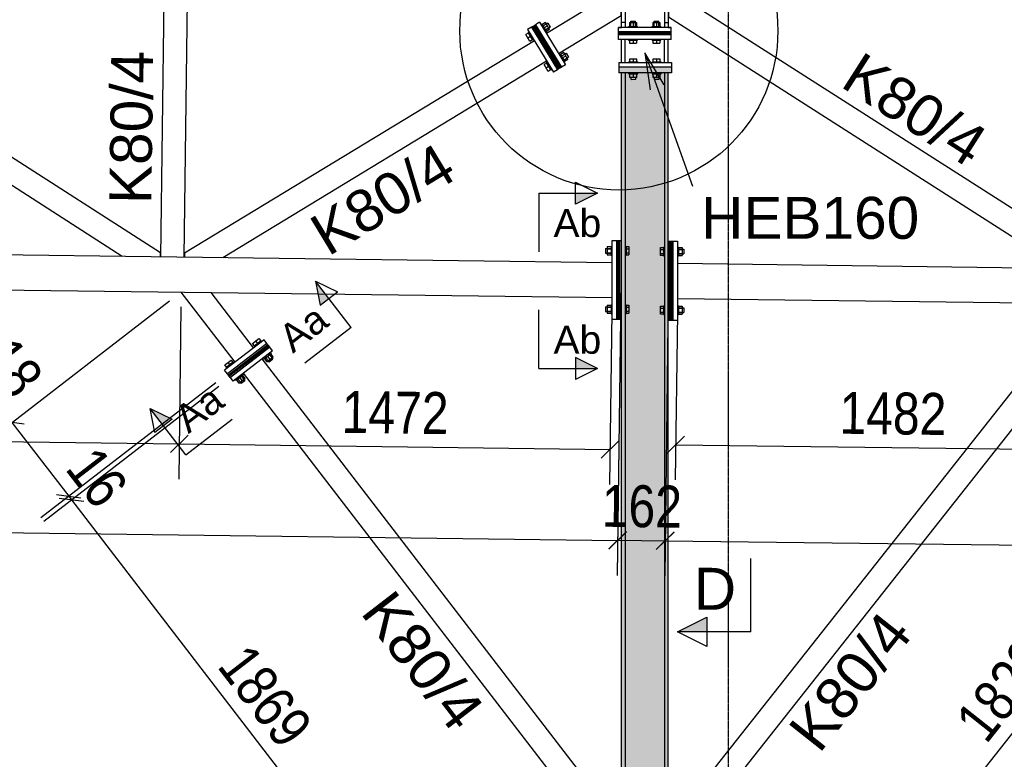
# Model space of a CAD drawing. Header units: millimetres. Extents: x 30 to 208467, y 44 to 15445.
# Tile 22 of 61: x 95653 to 99018, y 7315 to 9841. Entities that reach past the tile are written whole.
import ezdxf

# ---------------------------------------------------------------- set-up
doc = ezdxf.new("R2010")
doc.units = ezdxf.units.MM
doc.linetypes.add('DXK_LINE_DOT3', pattern=[5.9187, 2.979, -0.9799, 0.9799, -0.9799])
doc.styles.add('Arial', font='ARIAL.TTF', dxfattribs={"height": 0.2})
doc.styles.add('Arial Narrow', font='ARIALN.TTF', dxfattribs={"height": 0.2})

# ---------------------------------------------------------------- blocks, each defined once
blk = doc.blocks.new('Part-29275 - 29209')
at = {"color": 7}
for p, q in [((97901.2, 9009.5), (99346.6, 8991.1)), ((97901.2, 8889.5), (109069.4, 8747.5))]:
    blk.add_line(p, q, dxfattribs=at)
blk = doc.blocks.new('Bolt-29676 - 29209')
at = {"color": 7}
for p, q in [((97438.2, 9826), (97434.8, 9823.9)), ((97438.2, 9826), (97453.8, 9800.3)), ((97458.1, 9829.9), (97438.4, 9817.9)), ((97450.1, 9831.4), (97439, 9824.7)), ((97464.1, 9808.4), (97450.1, 9831.4)), ((97458.1, 9829.9), (97466.4, 9816.2)), ((97391.1, 9795.6), (97382.6, 9790.5)), ((97393.8, 9799), (97390.4, 9796.9)), ((97390.4, 9796.9), (97405.9, 9771.3)), ((97397.4, 9793), (97394, 9790.9)), ((97423.9, 9809.1), (97424.8, 9809.6)), ((97423.9, 9809.1), (97424.8, 9809.6)), ((97432.2, 9795.4), (97433.1, 9795.9)), ((97432.2, 9795.4), (97433.1, 9795.9)), ((97457.1, 9819.9), (97446, 9813.2)), ((97446.7, 9804.2), (97466.4, 9816.2)), ((97466.4, 9816.2), (97446.7, 9804.2)), ((97453.8, 9800.3), (97450.4, 9798.3)), ((97464.1, 9808.4), (97453, 9801.6)), ((97396.6, 9767.4), (97382.6, 9790.5)), ((97398.1, 9784.1), (97389.6, 9778.9)), ((97405.1, 9772.6), (97396.6, 9767.4)), ((97405.7, 9779.3), (97402.3, 9777.3)), ((97409.3, 9773.4), (97405.9, 9771.3)), ((97500.7, 9715.3), (97520.4, 9727.3)), ((97500.7, 9715.3), (97520.4, 9727.3)), ((97512.4, 9728.9), (97501.3, 9722.1)), ((97526.4, 9705.8), (97512.4, 9728.9)), ((97520.4, 9727.3), (97528.7, 9713.6)), ((97453.4, 9693.1), (97444.8, 9687.9)), ((97456, 9696.4), (97452.6, 9694.3)), ((97452.6, 9694.3), (97468.2, 9668.7)), ((97486.2, 9706.5), (97487, 9707)), ((97486.2, 9706.5), (97487, 9707)), ((97494.5, 9692.8), (97495.3, 9693.4)), ((97494.5, 9692.8), (97495.3, 9693.4)), ((97500.5, 9723.4), (97497.1, 9721.3)), ((97500.5, 9723.4), (97516.1, 9697.8)), ((97519.4, 9717.3), (97508.3, 9710.6)), ((97509, 9701.7), (97528.7, 9713.6)), ((97509, 9701.7), (97528.7, 9713.6)), ((97516.1, 9697.8), (97512.6, 9695.7)), ((97526.4, 9705.8), (97515.3, 9699)), ((97458.9, 9664.8), (97444.8, 9687.9)), ((97460.4, 9681.5), (97451.9, 9676.3)), ((97459.7, 9690.4), (97456.3, 9688.4)), ((97467.4, 9670), (97458.9, 9664.8)), ((97468, 9676.8), (97464.6, 9674.7)), ((97471.6, 9670.8), (97468.2, 9668.7))]:
    blk.add_line(p, q, dxfattribs=at)
blk = doc.blocks.new('Part-29793 - 29209')
at = {"color": 7}
for p, q in [((97880.2, 9084.5), (97885.2, 9084.5)), ((97880.2, 8814.5), (97880.2, 9084.5)), ((97885.2, 9084.5), (97885.2, 8814.5)), ((97885.2, 8814.5), (97880.2, 8814.5))]:
    blk.add_line(p, q, dxfattribs=at)
blk = doc.blocks.new('Part-29212 - 29209')
blk.add_hatch(color=96).paths.add_polyline_path([(97869.2, 9659.9), (97856.2, 9659.9), (97725.8, 9659.7), (97722.2, 9659.7), (97709.2, 9659.7), (97709.2, 6654.4), (97709.2, 6675.6), (97722.2, 6675.6), (97722.2, 6665.5), (97856.2, 6665.5), (97856.2, 6675.6), (97869.2, 6675.6)])
at = {"color": 96}
for p, q in [((97709.2, 6675.6), (97709.2, 9659.7)), ((97722.2, 9659.7), (97722.2, 6675.6)), ((97856.2, 9659.9), (97856.2, 6675.6)), ((97869.2, 6675.6), (97869.2, 9659.9)), ((97722.2, 6675.6), (97709.2, 6675.6)), ((97722.2, 6665.5), (97856.2, 6665.5)), ((97856.2, 6675.6), (97869.2, 6675.6))]:
    blk.add_line(p, q, dxfattribs=at)
blk = doc.blocks.new('Part-29294 - 29209')
at = {"color": 7}
for p, q in [((96135.4, 9031.9), (96146.6, 9911.9)), ((96215.4, 9030.9), (96226.6, 9910.8))]:
    blk.add_line(p, q, dxfattribs=at)
blk = doc.blocks.new('Part-30322 - 29209')
at = {"color": 7}
for p, q in [((97700.2, 9694.7), (97709.2, 9694.7)), ((97700.2, 9694.7), (97700.2, 9694.7)), ((97869.2, 9694.9), (97880.2, 9695)), ((97880.2, 9695), (97880.2, 9695))]:
    blk.add_line(p, q, dxfattribs=at)
blk = doc.blocks.new('Part-29302 - 29209')
at = {"color": 7}
for p, q in [((94626.2, 9930.2), (94626.1, 9918.4)), ((94758.4, 9928.5), (94626.2, 9930.2)), ((96134.6, 9044.7), (94758.4, 9928.5)), ((94626.1, 9918.4), (96003.8, 9033.6)), ((96134.4, 9031.9), (96134.6, 9044.7))]:
    blk.add_line(p, q, dxfattribs=at)
blk = doc.blocks.new('Part-29389 - 29209')
at = {"color": 7}
for p, q in [((97709.1, 9815.3), (97709.1, 9892)), ((97709.1, 9892), (97722.1, 9892)), ((97722.1, 9892), (97722.1, 9815.3)), ((97856.1, 9890.1), (97869.1, 9890)), ((97856.1, 9890.1), (97856.1, 9815.3)), ((97869.1, 9890), (97869.1, 9815.3)), ((97722.1, 9832), (97709.1, 9832)), ((97856.1, 9832), (97869.1, 9832))]:
    blk.add_line(p, q, dxfattribs=at)
blk = doc.blocks.new('Part-29417 - 29209')
blk.add_hatch(color=96).paths.add_polyline_path([(97700.2, 9659.7), (97880.2, 9660), (97880.2, 9680), (97700.2, 9679.7)])
at = {"color": 96}
for p, q in [((97700.2, 9679.7), (97880.2, 9680)), ((97700.2, 9679.7), (97700.2, 9679.7)), ((97700.2, 9679.7), (97700.2, 9659.7)), ((97880.2, 9660), (97700.2, 9659.7)), ((97880.2, 9680), (97880.2, 9680)), ((97880.2, 9680), (97880.2, 9660))]:
    blk.add_line(p, q, dxfattribs=at)
blk = doc.blocks.new('Bolt-29418 - 29209')
at = {"color": 7}
for p, q in [((97741.7, 9659.5), (97741.7, 9659.7)), ((97741.7, 9659.5), (97741.7, 9659.7)), ((97741.7, 9659.5), (97759.7, 9659.6)), ((97742.1, 9659.5), (97741.7, 9659.5)), ((97759.7, 9659.6), (97759.7, 9659.8)), ((97759.7, 9659.6), (97759.7, 9659.8)), ((97821.7, 9659.8), (97827.9, 9659.9)), ((97821.7, 9659.9), (97821.7, 9659.8)), ((97821.7, 9659.8), (97821.7, 9659.9)), ((97822.1, 9659.8), (97821.7, 9659.8))]:
    blk.add_line(p, q, dxfattribs=at)
blk = doc.blocks.new('Part-29421 - 29209')
at = {"color": 7}
for p, q in [((97602.7, 7226.8), (96481.8, 8682.5)), ((97539.3, 7178), (96418.4, 8633.7))]:
    blk.add_line(p, q, dxfattribs=at)
blk = doc.blocks.new('Part-29422 - 29209')
at = {"color": 7}
for p, q in [((96389.2, 8671.8), (96204.9, 8911)), ((96452.6, 8720.6), (96306.9, 8909.7))]:
    blk.add_line(p, q, dxfattribs=at)
blk = doc.blocks.new('Part-30488 - 29209')
at = {"color": 7}
blk.add_line((97879.1, 9789.3), (97879.2, 9789.3), dxfattribs=at)
blk = doc.blocks.new('Part-29429 - 29209')
at = {"color": 7}
for p, q in [((96488.2, 8748), (96353.5, 8644.3)), ((96498, 8735.3), (96363.3, 8631.6)), ((96498, 8735.3), (96488.2, 8748)), ((96363.3, 8631.6), (96353.5, 8644.3))]:
    blk.add_line(p, q, dxfattribs=at)
blk = doc.blocks.new('Part-29430 - 29209')
at = {"color": 7}
for p, q in [((96507.7, 8722.7), (96373, 8618.9)), ((96517.5, 8710), (96507.7, 8722.7)), ((96517.5, 8710), (96382.8, 8606.3)), ((96382.8, 8606.3), (96373, 8618.9))]:
    blk.add_line(p, q, dxfattribs=at)
blk = doc.blocks.new('Bolt-29431 - 29209')
at = {"color": 7}
for p, q in [((96449.2, 8735.6), (96470.6, 8752.1)), ((96470.6, 8752.1), (96476.7, 8744.2)), ((96455.3, 8727.7), (96449.2, 8735.6)), ((96477.8, 8745.1), (96454.1, 8726.8)), ((96454.1, 8726.8), (96456.5, 8723.6)), ((96459.6, 8731.1), (96462.1, 8727.9)), ((96459.9, 8743.9), (96466, 8735.9)), ((96474.7, 8737.6), (96472.3, 8740.8)), ((96474.7, 8737.6), (96472.3, 8740.8)), ((96477.8, 8745.1), (96480.3, 8741.9)), ((96481.6, 8702.5), (96481, 8703.3)), ((96481, 8703.3), (96481.6, 8702.5)), ((96485.8, 8685.6), (96488.2, 8682.4)), ((96512, 8700.7), (96488.2, 8682.4)), ((96489.4, 8683.3), (96497.4, 8673)), ((96491.3, 8689.8), (96505.4, 8671.6)), ((96494.3, 8712.3), (96493.7, 8713.1)), ((96494.3, 8712.3), (96493.7, 8713.1)), ((96497.4, 8673), (96518.8, 8689.5)), ((96500.1, 8691.6), (96508.1, 8681.3)), ((96504, 8699.6), (96518.1, 8681.4)), ((96518.1, 8681.4), (96505.4, 8671.6)), ((96509.6, 8703.9), (96512, 8700.7)), ((96518.8, 8689.5), (96510.8, 8699.8)), ((96354.1, 8662.4), (96375.5, 8678.9)), ((96360.2, 8654.5), (96354.1, 8662.4)), ((96382.8, 8671.9), (96359, 8653.6)), ((96359, 8653.6), (96361.4, 8650.4)), ((96364.5, 8657.8), (96367, 8654.7)), ((96364.8, 8670.6), (96370.9, 8662.7)), ((96375.5, 8678.9), (96381.6, 8671)), ((96377.2, 8667.6), (96379.7, 8664.4)), ((96382.8, 8671.9), (96385.2, 8668.7)), ((96386.5, 8629.3), (96385.9, 8630.1)), ((96386.5, 8629.3), (96385.9, 8630.1)), ((96416.9, 8627.5), (96393.2, 8609.2)), ((96396.3, 8616.6), (96410.3, 8598.4)), ((96399.2, 8639.1), (96398.6, 8639.9)), ((96399.2, 8639.1), (96398.6, 8639.9)), ((96402.3, 8599.8), (96423.7, 8616.3)), ((96405, 8618.4), (96413, 8608.1)), ((96408.9, 8626.4), (96423, 8608.2)), ((96414.5, 8630.7), (96416.9, 8627.5)), ((96423.7, 8616.3), (96415.7, 8626.6)), ((96390.7, 8612.4), (96393.2, 8609.2)), ((96394.3, 8610.1), (96402.3, 8599.8)), ((96423, 8608.2), (96410.3, 8598.4))]:
    blk.add_line(p, q, dxfattribs=at)
blk = doc.blocks.new('Bolt-30490 - 29209')
at = {"color": 7}
for p, q in [((97741.1, 9799.3), (97741.1, 9800.3)), ((97741.1, 9799.3), (97741.1, 9800.3)), ((97757.1, 9799.3), (97757.1, 9800.3)), ((97757.1, 9799.3), (97757.1, 9800.3)), ((97821.1, 9799.3), (97821.1, 9800.3)), ((97821.1, 9799.3), (97821.1, 9800.3)), ((97837.1, 9799.3), (97837.1, 9800.3)), ((97837.1, 9799.3), (97837.1, 9800.3))]:
    blk.add_line(p, q, dxfattribs=at)
blk = doc.blocks.new('Part-29453 - 29209')
at = {"color": 7}
for p, q in [((92989.8, 9071.9), (97677.2, 9012.3)), ((92953.9, 8952.4), (97677.2, 8892.3))]:
    blk.add_line(p, q, dxfattribs=at)
blk = doc.blocks.new('Part-29463 - 29209')
at = {"color": 7}
for p, q in [((97677.2, 8817.3), (97677.2, 9087.3)), ((97677.2, 9087.3), (97693.2, 9087.3)), ((97693.2, 9087.3), (97693.2, 8817.3)), ((97693.2, 8817.3), (97677.2, 8817.3))]:
    blk.add_line(p, q, dxfattribs=at)
blk = doc.blocks.new('Part-29464 - 29209')
at = {"color": 7}
for p, q in [((97693.2, 8817.3), (97693.2, 9087.3)), ((97693.2, 9087.3), (97698.2, 9087.3)), ((97698.2, 9087.3), (97698.2, 8817.3)), ((97698.2, 8817.3), (97693.2, 8817.3))]:
    blk.add_line(p, q, dxfattribs=at)
blk = doc.blocks.new('Part-29465 - 29209')
at = {"color": 7}
for p, q in [((97698.2, 8817.3), (97698.2, 9087.3)), ((97698.2, 9087.3), (97703.2, 9087.3)), ((97703.2, 9087.3), (97703.2, 8817.3)), ((97703.2, 8817.3), (97698.2, 8817.3))]:
    blk.add_line(p, q, dxfattribs=at)
blk = doc.blocks.new('Part-29466 - 29209')
at = {"color": 7}
for p, q in [((97703.2, 8817.3), (97703.2, 9087.3)), ((97703.2, 9087.3), (97708.2, 9087.3)), ((97708.2, 9087.3), (97708.2, 8817.3)), ((97708.2, 8817.3), (97703.2, 8817.3))]:
    blk.add_line(p, q, dxfattribs=at)
blk = doc.blocks.new('Bolt-29467 - 29209')
at = {"color": 7}
for p, q in [((97655.2, 9060.3), (97655.2, 9044.3)), ((97655.2, 9060.3), (97677.2, 9060.3)), ((97661.2, 9066.2), (97661.2, 9038.5)), ((97661.2, 9066.2), (97674.2, 9066.2)), ((97661.2, 9059.2), (97674.2, 9059.2)), ((97674.2, 9067.3), (97674.2, 9037.3)), ((97674.2, 9067.3), (97677.2, 9067.3)), ((97708.2, 9060.3), (97709.2, 9060.3)), ((97709.2, 9060.3), (97708.2, 9060.3)), ((97722.2, 9067.3), (97725.2, 9067.3)), ((97722.2, 9060.3), (97725.2, 9060.3)), ((97725.2, 9067.3), (97725.2, 9037.3)), ((97725.2, 9066.2), (97735.2, 9066.2)), ((97725.2, 9059.2), (97735.2, 9059.2)), ((97735.2, 9066.2), (97735.2, 9038.5)), ((97655.2, 9044.3), (97677.2, 9044.3)), ((97661.2, 9045.4), (97674.2, 9045.4)), ((97661.2, 9038.5), (97674.2, 9038.5)), ((97674.2, 9037.3), (97677.2, 9037.3)), ((97708.2, 9044.3), (97709.2, 9044.3)), ((97708.2, 9044.3), (97709.2, 9044.3)), ((97722.2, 9044.3), (97725.2, 9044.3)), ((97722.2, 9037.3), (97725.2, 9037.3)), ((97725.2, 9045.4), (97735.2, 9045.4)), ((97725.2, 9038.5), (97735.2, 9038.5)), ((97655.2, 8860.3), (97655.2, 8844.3)), ((97655.2, 8860.3), (97677.2, 8860.3)), ((97661.2, 8866.2), (97661.2, 8838.5)), ((97661.2, 8866.2), (97674.2, 8866.2)), ((97661.2, 8859.2), (97674.2, 8859.2)), ((97674.2, 8867.3), (97674.2, 8837.3)), ((97674.2, 8867.3), (97677.2, 8867.3)), ((97708.2, 8860.3), (97709.2, 8860.3)), ((97708.2, 8860.3), (97709.2, 8860.3)), ((97722.2, 8867.3), (97725.2, 8867.3)), ((97722.2, 8860.3), (97725.2, 8860.3)), ((97725.2, 8867.3), (97725.2, 8837.3)), ((97725.2, 8866.2), (97735.2, 8866.2)), ((97725.2, 8859.2), (97735.2, 8859.2)), ((97735.2, 8866.2), (97735.2, 8838.5)), ((97655.2, 8844.3), (97677.2, 8844.3)), ((97661.2, 8845.4), (97674.2, 8845.4)), ((97661.2, 8838.5), (97674.2, 8838.5)), ((97674.2, 8837.3), (97677.2, 8837.3)), ((97708.2, 8844.3), (97709.2, 8844.3)), ((97708.2, 8844.3), (97709.2, 8844.3)), ((97722.2, 8844.3), (97725.2, 8844.3)), ((97722.2, 8837.3), (97725.2, 8837.3)), ((97725.2, 8845.4), (97735.2, 8845.4)), ((97725.2, 8838.5), (97735.2, 8838.5))]:
    blk.add_line(p, q, dxfattribs=at)
blk = doc.blocks.new('Bolt-30349 - 29209')
at = {"color": 7}
for p, q in [((97655.2, 9060.3), (97655.2, 9044.3)), ((97655.2, 9060.3), (97677.2, 9060.3)), ((97661.2, 9066.2), (97661.2, 9038.5)), ((97661.2, 9066.2), (97674.2, 9066.2)), ((97661.2, 9059.2), (97674.2, 9059.2)), ((97674.2, 9067.3), (97674.2, 9037.3)), ((97674.2, 9067.3), (97677.2, 9067.3)), ((97708.2, 9060.3), (97709.2, 9060.3)), ((97709.2, 9060.3), (97708.2, 9060.3)), ((97655.2, 9044.3), (97677.2, 9044.3)), ((97661.2, 9045.4), (97674.2, 9045.4)), ((97661.2, 9038.5), (97674.2, 9038.5)), ((97674.2, 9037.3), (97677.2, 9037.3)), ((97708.2, 9044.3), (97709.2, 9044.3)), ((97708.2, 9044.3), (97709.2, 9044.3)), ((97655.2, 8860.3), (97655.2, 8844.3)), ((97655.2, 8860.3), (97677.2, 8860.3)), ((97661.2, 8866.2), (97661.2, 8838.5)), ((97661.2, 8866.2), (97674.2, 8866.2)), ((97661.2, 8859.2), (97674.2, 8859.2)), ((97674.2, 8867.3), (97674.2, 8837.3)), ((97674.2, 8867.3), (97677.2, 8867.3)), ((97708.2, 8860.3), (97709.2, 8860.3)), ((97708.2, 8860.3), (97709.2, 8860.3)), ((97655.2, 8844.3), (97677.2, 8844.3)), ((97661.2, 8845.4), (97674.2, 8845.4)), ((97661.2, 8838.5), (97674.2, 8838.5)), ((97674.2, 8837.3), (97677.2, 8837.3)), ((97708.2, 8844.3), (97709.2, 8844.3)), ((97708.2, 8844.3), (97709.2, 8844.3))]:
    blk.add_line(p, q, dxfattribs=at)
blk = doc.blocks.new('Part-30486 - 29209')
at = {"color": 7}
blk.add_line((97699.1, 9799.3), (97879.1, 9799.3), dxfattribs=at)
blk = doc.blocks.new('Part-30489 - 29209')
at = {"color": 7}
for p, q in [((97699.1, 9815.3), (97709.1, 9815.3)), ((97869.1, 9815.3), (97879.1, 9815.3))]:
    blk.add_line(p, q, dxfattribs=at)
blk = doc.blocks.new('Part-29606 - 29209')
at = {"color": 7}
for p, q in [((97961.9, 9887.8), (97870.1, 9888.9)), ((97870.1, 9888.9), (97870.1, 9851.5)), ((99345.8, 9003.7), (97961.9, 9887.8)), ((97870.1, 9851.5), (99214.2, 8992.8)), ((99345.6, 8991.1), (99345.8, 9003.7))]:
    blk.add_line(p, q, dxfattribs=at)
blk = doc.blocks.new('Part-29667 - 29209')
at = {"color": 7}
for p, q in [((97614.8, 9892.2), (97453, 9794)), ((97708.1, 9891), (97614.8, 9892.2)), ((97708.3, 9855.3), (97708.1, 9891)), ((97494.5, 9725.6), (97708.3, 9855.3))]:
    blk.add_line(p, q, dxfattribs=at)
blk = doc.blocks.new('Part-29670 - 29209')
at = {"color": 7}
for p, q in [((97411.9, 9769.1), (96216.6, 9043.6)), ((96347.1, 9029.2), (97453.4, 9700.7)), ((96216.6, 9043.6), (96216.4, 9030.9))]:
    blk.add_line(p, q, dxfattribs=at)
blk = doc.blocks.new('Part-29674 - 29209')
at = {"color": 7}
for p, q in [((97402.3, 9815.9), (97388.6, 9807.6)), ((97388.6, 9807.6), (97476.8, 9662.2)), ((97402.3, 9815.9), (97490.5, 9670.5)), ((97490.5, 9670.5), (97476.8, 9662.2))]:
    blk.add_line(p, q, dxfattribs=at)
blk = doc.blocks.new('Part-29675 - 29209')
at = {"color": 7}
for p, q in [((97429.6, 9832.5), (97415.9, 9824.2)), ((97429.6, 9832.5), (97517.8, 9687.1)), ((97415.9, 9824.2), (97504.1, 9678.8)), ((97517.8, 9687.1), (97504.1, 9678.8))]:
    blk.add_line(p, q, dxfattribs=at)
blk = doc.blocks.new('Part-29738 - 29209')
at = {"color": 7}
for p, q in [((97979.1, 7223.7), (99093.4, 8633.2)), ((98041.9, 7174.1), (99156.2, 8583.6))]:
    blk.add_line(p, q, dxfattribs=at)
blk = doc.blocks.new('Part-29792 - 29209')
at = {"color": 7}
for p, q in [((97885.2, 9084.5), (97901.2, 9084.5)), ((97885.2, 8814.5), (97885.2, 9084.5)), ((97901.2, 9084.5), (97901.2, 8814.5)), ((97901.2, 8814.5), (97885.2, 8814.5))]:
    blk.add_line(p, q, dxfattribs=at)
blk = doc.blocks.new('Part-29794 - 29209')
at = {"color": 7}
for p, q in [((97875.2, 9084.5), (97880.2, 9084.5)), ((97875.2, 8814.5), (97875.2, 9084.5)), ((97880.2, 9084.5), (97880.2, 8814.5)), ((97880.2, 8814.5), (97875.2, 8814.5))]:
    blk.add_line(p, q, dxfattribs=at)
blk = doc.blocks.new('Part-29795 - 29209')
at = {"color": 7}
for p, q in [((97870.2, 9084.5), (97875.2, 9084.5)), ((97870.2, 8814.5), (97870.2, 9084.5)), ((97875.2, 9084.5), (97875.2, 8814.5)), ((97875.2, 8814.5), (97870.2, 8814.5))]:
    blk.add_line(p, q, dxfattribs=at)
blk = doc.blocks.new('Bolt-29796 - 29209')
at = {"color": 7}
for p, q in [((97843.2, 9063.3), (97853.2, 9063.3)), ((97843.2, 9035.6), (97843.2, 9063.3)), ((97843.2, 9056.4), (97853.2, 9056.4)), ((97853.2, 9064.5), (97853.2, 9034.5)), ((97853.2, 9064.5), (97856.2, 9064.5)), ((97853.2, 9057.5), (97856.2, 9057.5)), ((97869.2, 9057.5), (97870.2, 9057.5)), ((97869.2, 9057.5), (97870.2, 9057.5)), ((97901.2, 9064.5), (97904.2, 9064.5)), ((97901.2, 9057.5), (97923.2, 9057.5)), ((97904.2, 9064.5), (97904.2, 9034.5)), ((97904.2, 9063.3), (97917.2, 9063.3)), ((97904.2, 9056.4), (97917.2, 9056.4)), ((97917.2, 9063.3), (97917.2, 9035.6)), ((97923.2, 9057.5), (97923.2, 9041.5)), ((97843.2, 9042.5), (97853.2, 9042.5)), ((97853.2, 9035.6), (97843.2, 9035.6)), ((97853.2, 9041.5), (97856.2, 9041.5)), ((97853.2, 9034.5), (97856.2, 9034.5)), ((97869.2, 9041.5), (97870.2, 9041.5)), ((97869.2, 9041.5), (97870.2, 9041.5)), ((97901.2, 9041.5), (97923.2, 9041.5)), ((97901.2, 9034.5), (97904.2, 9034.5)), ((97904.2, 9042.5), (97917.2, 9042.5)), ((97904.2, 9035.6), (97917.2, 9035.6)), ((97843.2, 8863.3), (97853.2, 8863.3)), ((97843.2, 8835.6), (97843.2, 8863.3)), ((97843.2, 8856.4), (97853.2, 8856.4)), ((97853.2, 8864.5), (97853.2, 8834.5)), ((97853.2, 8864.5), (97856.2, 8864.5)), ((97853.2, 8857.5), (97856.2, 8857.5)), ((97869.2, 8857.5), (97870.2, 8857.5)), ((97869.2, 8857.5), (97870.2, 8857.5)), ((97901.2, 8864.5), (97904.2, 8864.5)), ((97901.2, 8857.5), (97923.2, 8857.5)), ((97904.2, 8864.5), (97904.2, 8834.5)), ((97904.2, 8863.3), (97917.2, 8863.3)), ((97904.2, 8856.4), (97917.2, 8856.4)), ((97917.2, 8863.3), (97917.2, 8835.6)), ((97923.2, 8857.5), (97923.2, 8841.5)), ((97843.2, 8842.5), (97853.2, 8842.5)), ((97853.2, 8835.6), (97843.2, 8835.6)), ((97853.2, 8841.5), (97856.2, 8841.5)), ((97853.2, 8834.5), (97856.2, 8834.5)), ((97869.2, 8841.5), (97870.2, 8841.5)), ((97870.2, 8841.5), (97869.2, 8841.5)), ((97901.2, 8841.5), (97923.2, 8841.5)), ((97901.2, 8834.5), (97904.2, 8834.5)), ((97904.2, 8842.5), (97917.2, 8842.5)), ((97904.2, 8835.6), (97917.2, 8835.6))]:
    blk.add_line(p, q, dxfattribs=at)
blk = doc.blocks.new('Part-29797 - 29209')
at = {"color": 7}
for p, q in [((97700.2, 9694.7), (97880.2, 9695)), ((97700.2, 9694.7), (97700.2, 9694.7)), ((97700.2, 9694.7), (97700.2, 9679.7)), ((97880.2, 9695), (97880.2, 9695)), ((97880.2, 9695), (97880.2, 9680)), ((97880.2, 9680), (97700.2, 9679.7))]:
    blk.add_line(p, q, dxfattribs=at)
blk = doc.blocks.new('Part-29798 - 29209')
at = {"color": 7}
for p, q in [((97709.2, 9694.7), (97709.2, 9774.3)), ((97722.2, 9694.7), (97722.2, 9774.3)), ((97856.2, 9694.9), (97856.2, 9774.3)), ((97869.2, 9694.9), (97869.2, 9774.3))]:
    blk.add_line(p, q, dxfattribs=at)
blk = doc.blocks.new('Part-29801 - 29209')
at = {"color": 7}
for p, q in [((97879.2, 9789.3), (97699.2, 9789.3)), ((97699.2, 9774.3), (97699.2, 9789.3)), ((97879.2, 9774.3), (97699.2, 9774.3)), ((97879.2, 9774.3), (97879.2, 9789.3))]:
    blk.add_line(p, q, dxfattribs=at)
blk = doc.blocks.new('Part-29802 - 29209')
at = {"color": 7}
for p, q in [((97879.1, 9815.3), (97699.1, 9815.3)), ((97699.1, 9800.3), (97699.1, 9815.3)), ((97879.1, 9800.3), (97699.1, 9800.3)), ((97879.1, 9800.3), (97879.1, 9815.3))]:
    blk.add_line(p, q, dxfattribs=at)
blk = doc.blocks.new('Bolt-29803 - 29209')
at = {"color": 7}
for p, q in [((97737.1, 9831.3), (97761.1, 9831.3)), ((97737.1, 9831.3), (97737.1, 9818.3)), ((97741.1, 9836.3), (97757.1, 9836.3)), ((97741.1, 9815.3), (97741.1, 9836.3)), ((97749.1, 9831.3), (97749.1, 9818.3)), ((97757.1, 9815.3), (97757.1, 9836.3)), ((97761.1, 9831.3), (97761.1, 9818.3)), ((97817.1, 9831.3), (97841.1, 9831.3)), ((97817.1, 9831.3), (97817.1, 9818.3)), ((97821.1, 9836.3), (97837.1, 9836.3)), ((97821.1, 9815.3), (97821.1, 9836.3)), ((97829.1, 9831.3), (97829.1, 9818.3)), ((97837.1, 9815.3), (97837.1, 9836.3)), ((97841.1, 9831.3), (97841.1, 9818.3)), ((97734.1, 9818.3), (97764.1, 9818.3)), ((97734.1, 9815.3), (97734.1, 9818.3)), ((97741.1, 9799.3), (97741.1, 9800.3)), ((97741.1, 9799.3), (97741.1, 9800.3)), ((97757.1, 9799.3), (97757.1, 9800.3)), ((97757.1, 9799.3), (97757.1, 9800.3)), ((97764.1, 9815.3), (97764.1, 9818.3)), ((97814.1, 9818.3), (97844.1, 9818.3)), ((97814.1, 9815.3), (97814.1, 9818.3)), ((97821.1, 9799.3), (97821.1, 9800.3)), ((97821.1, 9799.3), (97821.1, 9800.3)), ((97837.1, 9799.3), (97837.1, 9800.3)), ((97837.1, 9799.3), (97837.1, 9800.3)), ((97844.1, 9815.3), (97844.1, 9818.3)), ((97734.1, 9771.3), (97734.1, 9774.3)), ((97734.1, 9771.3), (97764.1, 9771.3)), ((97737.1, 9771.3), (97737.1, 9761.3)), ((97737.1, 9761.3), (97761.1, 9761.3)), ((97741.1, 9771.3), (97741.1, 9774.3)), ((97749.1, 9771.3), (97749.1, 9761.3)), ((97757.1, 9771.3), (97757.1, 9774.3)), ((97761.1, 9771.3), (97761.1, 9761.3)), ((97764.1, 9771.3), (97764.1, 9774.3)), ((97814.1, 9771.3), (97814.1, 9774.3)), ((97814.1, 9771.3), (97844.1, 9771.3)), ((97817.1, 9771.3), (97817.1, 9761.3)), ((97817.1, 9761.3), (97841.1, 9761.3)), ((97821.1, 9771.3), (97821.1, 9774.3)), ((97829.1, 9771.3), (97829.1, 9761.3)), ((97837.1, 9771.3), (97837.1, 9774.3)), ((97841.1, 9771.3), (97841.1, 9761.3)), ((97844.1, 9771.3), (97844.1, 9774.3))]:
    blk.add_line(p, q, dxfattribs=at)
blk = doc.blocks.new('Part-29804 - 29209')
at = {"color": 7}
for p, q in [((97879.1, 9799.3), (97699.1, 9799.3)), ((97699.1, 9794.3), (97699.1, 9799.3)), ((97879.1, 9794.3), (97699.1, 9794.3)), ((97879.1, 9794.3), (97879.1, 9799.3))]:
    blk.add_line(p, q, dxfattribs=at)
blk = doc.blocks.new('Part-29805 - 29209')
at = {"color": 7}
for p, q in [((97879.1, 9794.3), (97699.1, 9794.3)), ((97699.1, 9789.3), (97699.1, 9794.3)), ((97879.1, 9789.3), (97879.1, 9794.3)), ((97879.1, 9789.3), (97699.1, 9789.3))]:
    blk.add_line(p, q, dxfattribs=at)
blk = doc.blocks.new('Bolt-29806 - 29209')
at = {"color": 7}
for p, q in [((97735.2, 9697.7), (97765.2, 9697.8)), ((97735.2, 9694.7), (97735.2, 9697.7)), ((97738.1, 9707.7), (97762.1, 9707.8)), ((97738.2, 9697.7), (97738.1, 9707.7)), ((97750.2, 9697.7), (97750.1, 9707.7)), ((97762.2, 9697.8), (97762.1, 9707.8)), ((97765.2, 9694.8), (97765.2, 9697.8)), ((97815.2, 9697.9), (97845.2, 9697.9)), ((97815.2, 9694.9), (97815.2, 9697.9)), ((97818.2, 9697.9), (97818.1, 9707.9)), ((97818.1, 9707.9), (97842.1, 9707.9)), ((97830.2, 9697.9), (97830.1, 9707.9)), ((97842.2, 9697.9), (97842.1, 9707.9)), ((97845.2, 9694.9), (97845.2, 9697.9)), ((97735.2, 9656.7), (97735.2, 9659.7)), ((97765.2, 9656.8), (97765.2, 9659.8)), ((97815.2, 9656.8), (97815.2, 9659.8)), ((97815.2, 9656.8), (97845.2, 9656.9)), ((97818.2, 9643.9), (97818.2, 9656.9)), ((97830.2, 9643.9), (97830.2, 9656.9)), ((97842.2, 9643.9), (97842.2, 9656.9)), ((97845.2, 9656.9), (97845.2, 9659.9)), ((97735.2, 9656.7), (97765.2, 9656.8)), ((97738.2, 9643.7), (97738.2, 9656.7)), ((97762.2, 9643.8), (97738.2, 9643.7)), ((97742.3, 9637.7), (97742.2, 9643.7)), ((97742.3, 9637.7), (97758.3, 9637.8)), ((97750.2, 9643.7), (97750.2, 9656.7)), ((97758.3, 9637.8), (97758.2, 9643.8)), ((97762.2, 9643.8), (97762.2, 9656.8)), ((97842.2, 9643.9), (97818.2, 9643.9)), ((97822.3, 9637.9), (97822.2, 9643.9)), ((97822.3, 9637.9), (97838.3, 9637.9)), ((97838.3, 9637.9), (97838.2, 9643.9))]:
    blk.add_line(p, q, dxfattribs=at)
blk = doc.blocks.new('Part-29807 - 29209')
at = {"color": 7}
for p, q in [((96504.1, 8727.4), (96369.4, 8623.7)), ((96507.1, 8723.5), (96372.4, 8619.7)), ((96507.1, 8723.5), (96504.1, 8727.4)), ((96372.4, 8619.7), (96369.4, 8623.7))]:
    blk.add_line(p, q, dxfattribs=at)
blk = doc.blocks.new('Part-29808 - 29209')
at = {"color": 7}
for p, q in [((96501, 8731.4), (96366.3, 8627.7)), ((96504.1, 8727.4), (96369.4, 8623.7)), ((96504.1, 8727.4), (96501, 8731.4)), ((96369.4, 8623.7), (96366.3, 8627.7))]:
    blk.add_line(p, q, dxfattribs=at)
blk = doc.blocks.new('Part-29815 - 29209')
at = {"color": 7}
for p, q in [((97415.1, 9823.6), (97410.8, 9821)), ((97410.8, 9821), (97499, 9675.7)), ((97415.1, 9823.6), (97503.3, 9678.3)), ((97503.3, 9678.3), (97499, 9675.7))]:
    blk.add_line(p, q, dxfattribs=at)
blk = doc.blocks.new('Part-29816 - 29209')
at = {"color": 7}
for p, q in [((97410.8, 9821), (97406.5, 9818.5)), ((97406.5, 9818.5), (97494.7, 9673.1)), ((97410.8, 9821), (97499, 9675.7)), ((97499, 9675.7), (97494.7, 9673.1))]:
    blk.add_line(p, q, dxfattribs=at)
blk = doc.blocks.new('Part-29820 - 29209')
at = {"color": 7}
for p, q in [((97406.5, 9818.5), (97402.3, 9815.9)), ((97402.3, 9815.9), (97490.5, 9670.5)), ((97406.5, 9818.5), (97494.7, 9673.1)), ((97494.7, 9673.1), (97490.5, 9670.5))]:
    blk.add_line(p, q, dxfattribs=at)
blk = doc.blocks.new('Part-29821 - 29209')
at = {"color": 7}
for p, q in [((96498, 8735.3), (96363.3, 8631.6)), ((96501, 8731.4), (96366.3, 8627.7)), ((96501, 8731.4), (96498, 8735.3)), ((96366.3, 8627.7), (96363.3, 8631.6))]:
    blk.add_line(p, q, dxfattribs=at)
blk = doc.blocks.new('GridLine-29841 - 29209')
at = {"color": 6, "linetype": 'DXK_LINE_DOT3'}
blk.add_line((98075.4, 400), (98075.4, 11608.2), dxfattribs=at)
blk = doc.blocks.new('Bolt-30437 - 29209')
at = {"color": 7}
for p, q in [((97438.2, 9826), (97434.8, 9823.9)), ((97438.2, 9826), (97453.8, 9800.3)), ((97458.1, 9829.9), (97438.4, 9817.9)), ((97450.1, 9831.4), (97439, 9824.7)), ((97464.1, 9808.4), (97450.1, 9831.4)), ((97458.1, 9829.9), (97466.4, 9816.2)), ((97391.1, 9795.6), (97382.6, 9790.5)), ((97393.8, 9799), (97390.4, 9796.9)), ((97390.4, 9796.9), (97405.9, 9771.3)), ((97397.4, 9793), (97394, 9790.9)), ((97423.9, 9809.1), (97424.8, 9809.6)), ((97423.9, 9809.1), (97424.8, 9809.6)), ((97432.2, 9795.4), (97433.1, 9795.9)), ((97432.2, 9795.4), (97433.1, 9795.9)), ((97457.1, 9819.9), (97446, 9813.2)), ((97446.7, 9804.2), (97466.4, 9816.2)), ((97466.4, 9816.2), (97446.7, 9804.2)), ((97453.8, 9800.3), (97450.4, 9798.3)), ((97464.1, 9808.4), (97453, 9801.6)), ((97396.6, 9767.4), (97382.6, 9790.5)), ((97398.1, 9784.1), (97389.6, 9778.9)), ((97405.1, 9772.6), (97396.6, 9767.4)), ((97405.7, 9779.3), (97402.3, 9777.3)), ((97409.3, 9773.4), (97405.9, 9771.3)), ((97500.7, 9715.3), (97520.4, 9727.3)), ((97500.7, 9715.3), (97520.4, 9727.3)), ((97512.4, 9728.9), (97501.3, 9722.1)), ((97526.4, 9705.8), (97512.4, 9728.9)), ((97520.4, 9727.3), (97528.7, 9713.6)), ((97453.4, 9693.1), (97444.8, 9687.9)), ((97456, 9696.4), (97452.6, 9694.3)), ((97452.6, 9694.3), (97468.2, 9668.7)), ((97486.2, 9706.5), (97487, 9707)), ((97486.2, 9706.5), (97487, 9707)), ((97494.5, 9692.8), (97495.3, 9693.4)), ((97494.5, 9692.8), (97495.3, 9693.4)), ((97500.5, 9723.4), (97497.1, 9721.3)), ((97500.5, 9723.4), (97516.1, 9697.8)), ((97519.4, 9717.3), (97508.3, 9710.6)), ((97509, 9701.7), (97528.7, 9713.6)), ((97509, 9701.7), (97528.7, 9713.6)), ((97516.1, 9697.8), (97512.6, 9695.7)), ((97526.4, 9705.8), (97515.3, 9699)), ((97458.9, 9664.8), (97444.8, 9687.9)), ((97460.4, 9681.5), (97451.9, 9676.3)), ((97459.7, 9690.4), (97456.3, 9688.4)), ((97467.4, 9670), (97458.9, 9664.8)), ((97468, 9676.8), (97464.6, 9674.7)), ((97471.6, 9670.8), (97468.2, 9668.7))]:
    blk.add_line(p, q, dxfattribs=at)
blk = doc.blocks.new('Bolt-30460 - 29209')
at = {"color": 7}
for p, q in [((96449.2, 8735.6), (96470.6, 8752.1)), ((96470.6, 8752.1), (96476.7, 8744.2)), ((96455.3, 8727.7), (96449.2, 8735.6)), ((96477.8, 8745.1), (96454.1, 8726.8)), ((96454.1, 8726.8), (96456.5, 8723.6)), ((96459.6, 8731.1), (96462.1, 8727.9)), ((96459.9, 8743.9), (96466, 8735.9)), ((96474.7, 8737.6), (96472.3, 8740.8)), ((96474.7, 8737.6), (96472.3, 8740.8)), ((96477.8, 8745.1), (96480.3, 8741.9)), ((96481.6, 8702.5), (96481, 8703.3)), ((96481, 8703.3), (96481.6, 8702.5)), ((96485.8, 8685.6), (96488.2, 8682.4)), ((96512, 8700.7), (96488.2, 8682.4)), ((96489.4, 8683.3), (96497.4, 8673)), ((96491.3, 8689.8), (96505.4, 8671.6)), ((96493.7, 8713.1), (96494.3, 8712.3)), ((96497.4, 8673), (96518.8, 8689.5)), ((96500.1, 8691.6), (96508.1, 8681.3)), ((96504, 8699.6), (96518.1, 8681.4)), ((96518.1, 8681.4), (96505.4, 8671.6)), ((96509.6, 8703.9), (96512, 8700.7)), ((96518.8, 8689.5), (96510.8, 8699.8)), ((96354.1, 8662.4), (96375.5, 8678.9)), ((96360.2, 8654.5), (96354.1, 8662.4)), ((96382.8, 8671.9), (96359, 8653.6)), ((96359, 8653.6), (96361.4, 8650.4)), ((96367, 8654.7), (96364.5, 8657.8)), ((96367, 8654.7), (96364.5, 8657.8)), ((96364.8, 8670.6), (96370.9, 8662.7)), ((96375.5, 8678.9), (96381.6, 8671)), ((96377.2, 8667.6), (96379.7, 8664.4)), ((96382.8, 8671.9), (96385.2, 8668.7)), ((96386.5, 8629.3), (96385.9, 8630.1)), ((96386.5, 8629.3), (96385.9, 8630.1)), ((96416.9, 8627.5), (96393.2, 8609.2)), ((96396.3, 8616.6), (96410.3, 8598.4)), ((96399.2, 8639.1), (96398.6, 8639.9)), ((96399.2, 8639.1), (96398.6, 8639.9)), ((96402.3, 8599.8), (96423.7, 8616.3)), ((96405, 8618.4), (96413, 8608.1)), ((96408.9, 8626.4), (96423, 8608.2)), ((96414.5, 8630.7), (96416.9, 8627.5)), ((96423.7, 8616.3), (96415.7, 8626.6)), ((96390.7, 8612.4), (96393.2, 8609.2)), ((96394.3, 8610.1), (96402.3, 8599.8)), ((96423, 8608.2), (96410.3, 8598.4))]:
    blk.add_line(p, q, dxfattribs=at)
blk = doc.blocks.new('Bolt-30481 - 29209')
at = {"color": 7}
for p, q in [((97869.2, 9057.5), (97870.2, 9057.5)), ((97869.2, 9057.5), (97870.2, 9057.5)), ((97901.2, 9064.5), (97904.2, 9064.5)), ((97901.2, 9057.5), (97923.2, 9057.5)), ((97904.2, 9064.5), (97904.2, 9034.5)), ((97904.2, 9063.3), (97917.2, 9063.3)), ((97904.2, 9056.4), (97917.2, 9056.4)), ((97917.2, 9063.3), (97917.2, 9035.6)), ((97923.2, 9057.5), (97923.2, 9041.5)), ((97869.2, 9041.5), (97870.2, 9041.5)), ((97869.2, 9041.5), (97870.2, 9041.5)), ((97901.2, 9041.5), (97923.2, 9041.5)), ((97901.2, 9034.5), (97904.2, 9034.5)), ((97904.2, 9042.5), (97917.2, 9042.5)), ((97904.2, 9035.6), (97917.2, 9035.6)), ((97869.2, 8857.5), (97870.2, 8857.5)), ((97869.2, 8857.5), (97870.2, 8857.5)), ((97901.2, 8864.5), (97904.2, 8864.5)), ((97901.2, 8857.5), (97923.2, 8857.5)), ((97904.2, 8864.5), (97904.2, 8834.5)), ((97904.2, 8863.3), (97917.2, 8863.3)), ((97904.2, 8856.4), (97917.2, 8856.4)), ((97917.2, 8863.3), (97917.2, 8835.6)), ((97923.2, 8857.5), (97923.2, 8841.5)), ((97869.2, 8841.5), (97870.2, 8841.5)), ((97870.2, 8841.5), (97869.2, 8841.5)), ((97901.2, 8841.5), (97923.2, 8841.5)), ((97901.2, 8834.5), (97904.2, 8834.5)), ((97904.2, 8842.5), (97917.2, 8842.5)), ((97904.2, 8835.6), (97917.2, 8835.6))]:
    blk.add_line(p, q, dxfattribs=at)
blk = doc.blocks.new('StraightDimension-36480 - 29209')
at = {"color": 174}
for p, q in [((96165.3, 8880.5), (95531.4, 8392.4)), ((95626.5, 8465.7), (95391, 8771.6)), ((95626.5, 8465.7), (95391, 8771.6)), ((96323.7, 8601.1), (95725.4, 8140.5)), ((95668.6, 8460.2), (95584.4, 8471.1)), ((95626.5, 8465.7), (95820.5, 8213.7)), ((95778.4, 8219.2), (95862.5, 8208.2))]:
    blk.add_line(p, q, dxfattribs=at)
at = {"color": 30, "style": 'Arial Narrow'}
blk.add_text('318', height=143.16, rotation=307.5916, dxfattribs=at).set_placement((95460.9, 8754.4))
blk = doc.blocks.new('StraightDimension-35890 - 29209')
at = {"color": 174}
for p, q in [((97869.5, 8899.5), (97857.4, 7942)), ((97889.3, 8091.6), (97828.5, 8032.3)), ((97858.9, 8061.9), (109058.9, 7919.5))]:
    blk.add_line(p, q, dxfattribs=at)
blk = doc.blocks.new('StraightDimension-35891 - 29209')
at = {"color": 174}
for p, q in [((97707.5, 8908.3), (97695.3, 7944)), ((97869.5, 8899.5), (97857.4, 7941.9)), ((97727.2, 8093.6), (97666.4, 8034.3)), ((97828.5, 8032.3), (97889.3, 8091.5)), ((97696.8, 8064), (97858.9, 8061.9))]:
    blk.add_line(p, q, dxfattribs=at)
at = {"color": 30, "style": 'Arial Narrow'}
blk.add_text('162', height=143.16, rotation=359.2723, dxfattribs=at).set_placement((97641.6, 8109.7))
blk = doc.blocks.new('StraightDimension-35892 - 29209')
at = {"color": 174}
for p, q in [((97707.5, 8908.3), (97695.3, 7942.5)), ((92941.9, 8122.9), (97696.8, 8062.4)), ((97666.4, 8032.8), (97727.2, 8092.1))]:
    blk.add_line(p, q, dxfattribs=at)
blk = doc.blocks.new('StraightDimension-36251 - 29209')
at = {"color": 174}
for p, q in [((97900.5, 8839.5), (97893.3, 8269.5)), ((99382.5, 8820.6), (99375.2, 8250.6)), ((97925.2, 8419.1), (97864.4, 8359.8)), ((97894.8, 8389.5), (99376.8, 8370.6)), ((99346.4, 8341), (99407.1, 8400.2))]:
    blk.add_line(p, q, dxfattribs=at)
at = {"color": 30, "style": 'Arial Narrow'}
blk.add_text('1482', height=143.16, rotation=359.2723, dxfattribs=at).set_placement((98454, 8427.4))
blk = doc.blocks.new('StraightDimension-36298 - 29209')
at = {"color": 174}
for p, q in [((96204.3, 8861), (96196.8, 8272.5)), ((97676.5, 8842.3), (97669.1, 8253.8)), ((96228.7, 8422.1), (96168, 8362.8)), ((96198.3, 8392.5), (97670.6, 8373.7)), ((97640.2, 8344.1), (97701, 8403.4))]:
    blk.add_line(p, q, dxfattribs=at)
at = {"color": 30, "style": 'Arial Narrow'}
blk.add_text('1472', height=143.16, rotation=359.2723, dxfattribs=at).set_placement((96752.7, 8430.4))
blk = doc.blocks.new('StraightDimension-36299 - 29209')
at = {"color": 174}
for p, q in [((92953.2, 8902.4), (92945.7, 8313.8)), ((96204.3, 8861), (96196.8, 8272.5)), ((92977.7, 8463.4), (92916.9, 8404.2)), ((92947.3, 8433.8), (96198.3, 8392.5)), ((96168, 8362.8), (96228.7, 8422.1))]:
    blk.add_line(p, q, dxfattribs=at)
at = {"color": 30, "style": 'Arial Narrow'}
blk.add_text('3251', height=143.16, rotation=359.2723, dxfattribs=at).set_placement((94391, 8460.4))
blk = doc.blocks.new('StraightDimension-36478 - 29209')
at = {"color": 174}
for p, q in [((96333.4, 8588.4), (95735.1, 8127.8)), ((95872.3, 8195.6), (95788.2, 8206.5)), ((95830.2, 8201), (96970.6, 6719.9)), ((97473.8, 7107.3), (96875.5, 6646.7)), ((96928.5, 6725.4), (97012.6, 6714.5))]:
    blk.add_line(p, q, dxfattribs=at)
at = {"color": 30, "style": 'Arial Narrow'}
blk.add_text('1869', height=143.16, rotation=307.5916, dxfattribs=at).set_placement((96324.8, 7632.4))
blk = doc.blocks.new('StraightDimension-36479 - 29209')
at = {"color": 174}
for p, q in [((96323.7, 8601.1), (95725.4, 8140.5)), ((96333.4, 8588.4), (95735.1, 8127.8)), ((95778.4, 8219.2), (95862.5, 8208.2)), ((95820.5, 8213.7), (95830.2, 8201)), ((95872.3, 8195.6), (95788.2, 8206.5))]:
    blk.add_line(p, q, dxfattribs=at)
at = {"color": 30, "style": 'Arial Narrow'}
blk.add_text('16', height=143.16, rotation=307.5916, dxfattribs=at).set_placement((95805.4, 8307.1))
blk = doc.blocks.new('StraightDimension-36618 - 29209')
at = {"color": 174}
for p, q in [((99240.6, 8537.2), (99765.7, 8122.2)), ((99676.4, 8154.5), (99666.6, 8238.7)), ((98537.4, 6762), (99671.5, 8196.6)), ((98106.5, 7102.7), (98631.5, 6687.6)), ((98532.4, 6804.2), (98542.3, 6719.9))]:
    blk.add_line(p, q, dxfattribs=at)
at = {"color": 30, "style": 'Arial Narrow'}
blk.add_text('1829', height=143.16, rotation=51.6693, dxfattribs=at).set_placement((98956, 7364.2))
blk = doc.blocks.new('SectionMark-40704 - 29209')
for points in [[(97552.2, 9211.4), (97552.2, 9248.9), (97627.2, 9248.9)], [(97552.2, 8650.4), (97552.2, 8687.9), (97627.2, 8650.4)]]:
    blk.add_hatch(color=5).paths.add_polyline_path(points)
at = {"color": 5}
for p, q in [((97552.2, 9211.4), (97552.2, 9286.4)), ((97552.2, 9286.4), (97627.2, 9248.9)), ((97427.2, 9248.9), (97427.2, 9048.9)), ((97427.2, 9248.9), (97627.2, 9248.9)), ((97627.2, 9248.9), (97552.2, 9211.4)), ((97427.2, 8650.4), (97427.2, 8850.4)), ((97627.2, 8650.4), (97552.2, 8687.9)), ((97552.2, 8687.9), (97552.2, 8612.9)), ((97427.2, 8650.4), (97627.2, 8650.4)), ((97627.2, 8650.4), (97552.2, 8612.9))]:
    blk.add_line(p, q, dxfattribs=at)
at = {"color": 5, "style": 'Arial'}
for p in [(97477.2, 9098.9), (97477.2, 8700.4)]:
    blk.add_text('Ab', height=95.51, dxfattribs=at).set_placement(p)
blk = doc.blocks.new('SectionMark-40000 - 29209')
for points in [[(96709.6, 8889.4), (96679.9, 8866.5), (96663.8, 8948.9)], [(96174.2, 8477.2), (96144.5, 8454.4), (96098.8, 8513.8)]]:
    blk.add_hatch(color=5).paths.add_polyline_path(points)
at = {"color": 5}
for p, q in [((96785.8, 8790.4), (96663.8, 8948.9)), ((96663.8, 8948.9), (96679.9, 8866.5)), ((96663.8, 8948.9), (96739.3, 8912.3)), ((96679.9, 8866.5), (96739.3, 8912.3)), ((96785.8, 8790.4), (96627.4, 8668.4)), ((96220.8, 8355.3), (96098.8, 8513.8)), ((96114.8, 8431.5), (96098.8, 8513.8)), ((96098.8, 8513.8), (96174.2, 8477.2)), ((96174.2, 8477.2), (96114.8, 8431.5)), ((96220.8, 8355.3), (96379.2, 8477.3))]:
    blk.add_line(p, q, dxfattribs=at)
at = {"color": 5, "style": 'Arial'}
for p in [(96586.5, 8700), (96229.9, 8425.4)]:
    blk.add_text('Aa', height=95.51, rotation=37.5918, dxfattribs=at).set_placement(p)
blk = doc.blocks.new('DetailMark-41978 - 29209')
at = {"color": 5}
for p, q in [((97340.8, 10508.6), (96575.3, 10508.6)), ((97453.8, 10287.2), (97340.8, 10508.6))]:
    blk.add_line(p, q, dxfattribs=at)
blk.add_circle((97700.6, 9803.1), 543.4, dxfattribs=at)
at = {"color": 5, "style": 'Arial'}
for s, p in [('DETAL', (96675.3, 10558.6)), ('Ac', (97135.2, 10558.6))]:
    blk.add_text(s, height=95.51, dxfattribs=at).set_placement(p)
blk = doc.blocks.new('Mark-33367 - 29209')
at = {"color": 136}
for p, q in [((97789.7, 9727.8), (97951.7, 9273)), ((97789.7, 9727.8), (97808.1, 9601.7)), ((97855.2, 9618.5), (97789.7, 9727.8))]:
    blk.add_line(p, q, dxfattribs=at)
at = {"color": 30, "style": 'Arial'}
blk.add_text('HEB160', height=143.26, dxfattribs=at).set_placement((97981.7, 9093))
blk = doc.blocks.new('Mark-29996 - 29209')
at = {"color": 30, "style": 'Arial'}
blk.add_text('K80/4', height=143.26, rotation=327.4273, dxfattribs=at).set_placement((98453.3, 9615.4))
blk = doc.blocks.new('Mark-29910 - 29209')
at = {"color": 30, "style": 'Arial'}
blk.add_text('K80/4', height=143.26, rotation=89.2726, dxfattribs=at).set_placement((96102.7, 9211))
blk = doc.blocks.new('Mark-30007 - 29209')
at = {"color": 30, "style": 'Arial'}
blk.add_text('K80/4', height=143.26, rotation=31.2548, dxfattribs=at).set_placement((96706.9, 9031.2))
blk = doc.blocks.new('Mark-33158 - 29209')
at = {"color": 30, "style": 'Arial'}
blk.add_text('K80/4', height=143.26, rotation=307.5916, dxfattribs=at).set_placement((96814.7, 7815.9))
blk = doc.blocks.new('Mark-33159 - 29209')
at = {"color": 30, "style": 'Arial'}
blk.add_text('K80/4', height=143.26, rotation=51.6693, dxfattribs=at).set_placement((98385.2, 7331.7))
blk = doc.blocks.new('SectionMark-34396 - 29209')
for points in [[(98001.2, 10674.5), (98001.2, 10624.5), (97901.2, 10674.5)], [(98001.2, 7800.9), (98001.2, 7750.9), (97901.2, 7750.9)]]:
    blk.add_hatch(color=5).paths.add_polyline_path(points)
at = {"color": 5}
for p, q in [((97901.2, 10674.5), (98001.2, 10724.5)), ((98001.2, 10624.5), (98001.2, 10724.5)), ((98151.2, 10674.5), (97901.2, 10674.5)), ((97901.2, 10674.5), (98001.2, 10624.5)), ((98151.2, 10674.5), (98151.2, 10424.5)), ((98151.2, 7750.9), (98151.2, 8000.9)), ((97901.2, 7750.9), (98001.2, 7800.9)), ((98001.2, 7800.9), (98001.2, 7700.9)), ((98151.2, 7750.9), (97901.2, 7750.9)), ((98001.2, 7700.9), (97901.2, 7750.9))]:
    blk.add_line(p, q, dxfattribs=at)
at = {"color": 5, "style": 'Arial'}
for p in [(97956.7, 10449.5), (97956.7, 7825.9)]:
    blk.add_text('D', height=143.3, dxfattribs=at).set_placement(p)

msp = doc.modelspace()

# ---------------------------------------------------------------- block references
for name in ['GridLine-29841 - 29209', 'SectionMark-34396 - 29209', 'DetailMark-41978 - 29209', 'Part-29302 - 29209', 'Part-29294 - 29209', 'Part-29667 - 29209', 'Part-29389 - 29209', 'Part-29606 - 29209', 'Bolt-29676 - 29209', 'Bolt-30437 - 29209', 'Part-29675 - 29209', 'Bolt-29803 - 29209', 'Part-29674 - 29209', 'Part-29820 - 29209', 'Part-29816 - 29209', 'Part-29815 - 29209', 'Part-30489 - 29209', 'Part-29802 - 29209', 'Part-30486 - 29209', 'Part-29804 - 29209', 'Part-29805 - 29209', 'Bolt-30490 - 29209', 'Part-29670 - 29209', 'Part-29801 - 29209', 'Part-29798 - 29209', 'Part-30488 - 29209', 'Mark-29910 - 29209', 'Mark-33367 - 29209', 'Mark-29996 - 29209', 'Part-30322 - 29209', 'Part-29797 - 29209', 'Bolt-29806 - 29209', 'Part-29417 - 29209', 'Part-29212 - 29209', 'Bolt-29418 - 29209', 'Mark-30007 - 29209', 'SectionMark-40704 - 29209', 'Part-29463 - 29209', 'Part-29464 - 29209', 'Part-29465 - 29209', 'Part-29466 - 29209', 'Part-29453 - 29209', 'Bolt-29467 - 29209', 'Bolt-30349 - 29209', 'Bolt-29796 - 29209', 'Bolt-30481 - 29209', 'Part-29795 - 29209', 'Part-29794 - 29209', 'Part-29793 - 29209', 'Part-29792 - 29209', 'Part-29275 - 29209', 'SectionMark-40000 - 29209', 'StraightDimension-35892 - 29209', 'StraightDimension-36299 - 29209', 'StraightDimension-36480 - 29209', 'Part-29422 - 29209', 'StraightDimension-35891 - 29209', 'StraightDimension-35890 - 29209', 'StraightDimension-36298 - 29209', 'StraightDimension-36251 - 29209', 'Bolt-29431 - 29209', 'Bolt-30460 - 29209', 'Part-29429 - 29209', 'Part-29821 - 29209', 'Part-29808 - 29209', 'Part-29807 - 29209', 'Part-29430 - 29209', 'Part-29421 - 29209', 'Part-29738 - 29209', 'StraightDimension-36479 - 29209', 'StraightDimension-36478 - 29209', 'StraightDimension-36618 - 29209', 'Mark-33158 - 29209', 'Mark-33159 - 29209']:
    msp.add_blockref(name, (0, 0))

doc.saveas('drawing.dxf')
